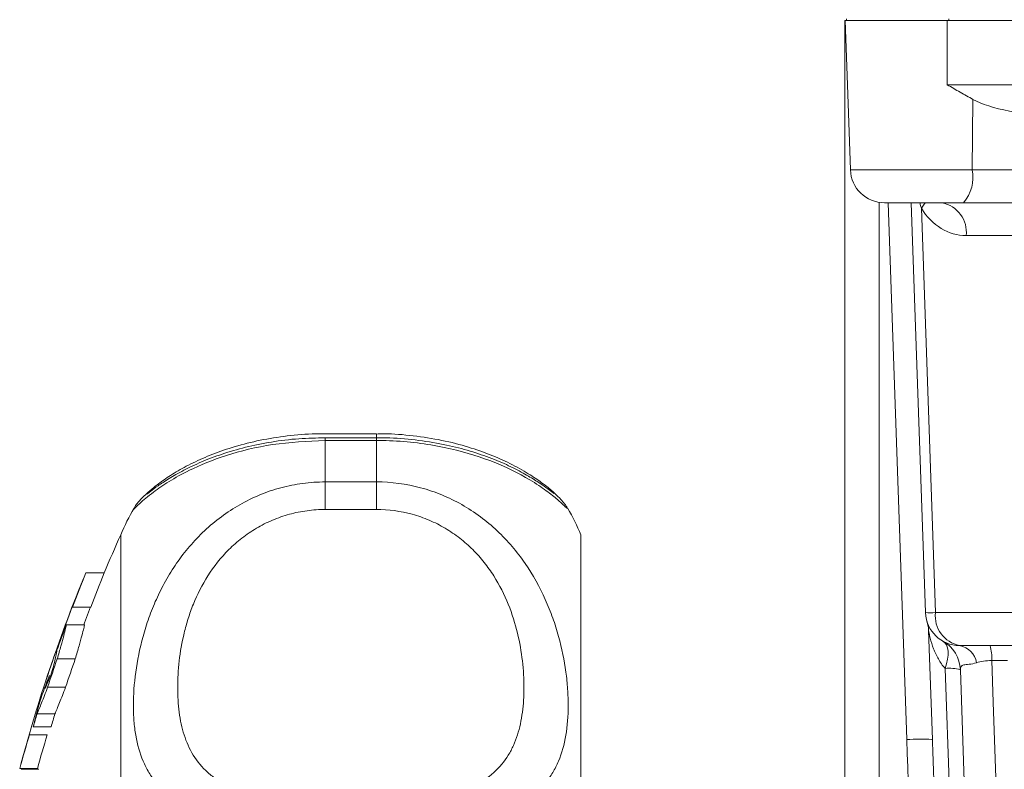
# Model space of a CAD drawing. Header units: millimetres. Extents: x 150 to 972, y 37 to 799.
# Tile 18 of 29: x 153 to 211, y 650 to 694. Entities that reach past the tile are written whole.
import ezdxf

# ---------------------------------------------------------------- set-up
doc = ezdxf.new("R2010")
doc.units = ezdxf.units.MM

msp = doc.modelspace()

# ---------------------------------------------------------------- linework, layer by layer
at = {"color": 7, "linetype": 'Continuous', "lineweight": 15}
for p, q in [((201.248, 626.301), (201.248, 694.164)), ((201.248, 694.164), (201.258, 694.164)), ((201.39, 690.394), (201.258, 694.164)), ((201.258, 694.164), (207.248, 694.164)), ((201.335, 694.264), (201.335, 694.164)), ((207.248, 690.394), (207.248, 694.164)), ((207.248, 694.164), (215.471, 694.164)), ((207.335, 694.264), (207.335, 694.164)), ((201.39, 690.394), (201.564, 685.394)), ((207.248, 690.394), (216.182, 690.394)), ((208.718, 685.394), (208.756, 689.533)), ((208.718, 685.394), (214.567, 685.394)), ((208.201, 683.464), (203.563, 683.464)), ((205.972, 659.394), (205.132, 683.464)), ((205.728, 683.137), (206.558, 659.394)), ((215.765, 683.464), (208.201, 683.464)), ((217.178, 681.534), (208.36, 681.534)), ((173.748, 669.9), (170.748, 669.9)), ((173.748, 669.667), (170.748, 669.667)), ((170.748, 669.503), (170.748, 667.072)), ((173.748, 669.503), (170.748, 669.503)), ((173.748, 667.072), (173.748, 669.503)), ((170.748, 667.072), (170.748, 665.455)), ((170.748, 667.072), (173.748, 667.072)), ((173.748, 667.072), (173.748, 665.455)), ((159.543, 665.522), (159.548, 665.529)), ((173.748, 665.455), (170.748, 665.455)), ((158.748, 626.641), (158.748, 663.964)), ((185.748, 626.641), (185.748, 663.964)), ((156.696, 661.733), (157.779, 661.733)), ((155.923, 659.716), (156.996, 659.716)), ((206.558, 659.394), (224.669, 659.394)), ((155.548, 658.686), (156.617, 658.686)), ((206.375, 651.941), (206.151, 658.343)), ((206.151, 658.343), (206.375, 651.941)), ((206.151, 658.343), (206.151, 658.343)), ((226.083, 657.464), (207.971, 657.464)), ((155.017, 656.681), (156.079, 656.681)), ((210.792, 656.579), (209.862, 656.579)), ((207.753, 638.103), (207.123, 656.121)), ((208.458, 643.528), (208.021, 656.041)), ((208.021, 656.041), (208.458, 643.528)), ((154.457, 655.014), (155.511, 655.014)), ((153.839, 653.449), (154.886, 653.449)), ((153.614, 652.699), (154.658, 652.699)), ((153.396, 652.216), (154.438, 652.216)), ((152.816, 650.234), (153.851, 650.234)), ((152.905, 650.195), (153.941, 650.195))]:
    msp.add_line(p, q, dxfattribs=at)
at = {"color": 8, "linetype": 'Continuous', "lineweight": 15}
for p, q in [((201.564, 685.394), (208.718, 685.394)), ((203.248, 683.489), (203.248, 626.231)), ((204.876, 651.941), (203.774, 683.464)), ((173.748, 669.9), (173.748, 669.667)), ((170.748, 669.667), (170.748, 669.503)), ((173.748, 669.667), (173.748, 669.503))]:
    msp.add_line(p, q, dxfattribs=at)
at = {"color": 8, "linetype": 'Continuous', "lineweight": 15, "flags": 128}
msp.add_lwpolyline([(205.95, 683.464), (205.863, 683.318), (205.728, 683.137)], dxfattribs=at)
at = {"color": 7, "linetype": 'Continuous', "lineweight": 15, "flags": 128}
for points in [[(156.696, 661.733), (156.593, 661.486), (156.517, 661.301)], [(156.974, 659.727), (156.618, 658.802), (156.574, 658.686)], [(206.996, 657.717), (207.111, 657.626), (207.2, 657.496), (207.261, 657.33), (207.293, 657.132), (207.295, 656.906), (207.267, 656.659), (207.209, 656.395), (207.123, 656.121)], [(209.862, 656.579), (209.947, 654.143), (210.355, 642.483)], [(206.346, 651.951), (206.346, 651.951), (206.375, 651.941)], [(152.908, 650.578), (152.883, 650.486), (152.816, 650.234)]]:
    msp.add_lwpolyline(points, dxfattribs=at)
at = {"color": 7, "linetype": 'Continuous', "lineweight": 15}
for centre, radius, start, end in [((203.563, 685.464), 2, 182, 270), ((206.483, 684.959), 2.277, 318.97484, 11.01812), ((206.61, 681.734), 1.762, 353.45353, 78.97192), ((170.748, 658.964), 13, 149.65339, 157.38014), ((173.748, 658.964), 13, 22.61986, 30.26121), ((240.79, 626.964), 90, 155.72535, 157.27391), ((202.167, 643.162), 49.117, 157.78384, 160.30401), ((202.728, 643.135), 48.645, 157.52252, 160.07139), ((240.79, 626.964), 91, 157.83118, 164.95948), ((240.784, 626.956), 90.99, 158.89002, 161.75257), ((155.944, 659.787), 0.0746, 234.3251, 253.44235), ((206.265, 665.375), 5.988, 267.19806, 272.80194), ((207.971, 659.464), 2, 182, 270), ((208.308, 659.193), 1.762, 173.45353, 258.97192), ((204.152, 658.273), 2, 2.00122, 17.31657), ((240.784, 626.941), 90.956, 159.57237, 160.5774), ((206.022, 655.971), 2, 2.00122, 60.83906), ((207.748, 656.242), 1.242, 9.73293, 79.66315), ((207.194, 656.72), 2.672, 356.97083, 16.1632), ((240.784, 626.91), 90.787, 160.85738, 161.96758), ((240.784, 626.91), 89.785, 160.63523, 161.75925), ((207.353, 653.625), 2.506, 74.54727, 95.25921), ((199.503, 638.393), 48.162, 158.94109, 160.82492), ((240.784, 626.927), 90.9, 161.54787, 162.0455), ((199.52, 641.402), 47.275, 164.27856, 166.17507), ((240.784, 626.928), 90.9, 163.03661, 163.53019), ((240.784, 626.928), 89.899, 162.84191, 163.34149), ((197.978, 638.108), 46.761, 162.43949, 164.97045), ((198.526, 638.095), 46.294, 162.24079, 164.79969)]:
    msp.add_arc(centre, radius, start, end, dxfattribs=at)
at = {"color": 8, "linetype": 'Continuous', "lineweight": 15}
msp.add_arc((205.701, 637.552), 14.413, 87.43639, 93.28255, dxfattribs=at)
at = {"color": 7, "linetype": 'Continuous', "lineweight": 15}
for centre, major_axis, ratio, start_param, end_param in [((215.488, 690.464), (7.469, 0.078), 0.267572, 3.586827, 4.511895), ((208.318, 685.534), (-0.125, 3.999), 0.81623, 2.187773, 3.116059), ((208.369, 652.197), (-3.817, 109.356), 0.031986, 1.572014, 1.809411), ((208.369, 652.144), (-3.815, 109.256), 0.018294, 1.572014, 1.613285)]:
    msp.add_ellipse(centre, major_axis=major_axis, ratio=ratio, start_param=start_param, end_param=end_param, dxfattribs=at)
for points, knots in [([(208.756, 689.533), (208.506, 689.67), (208.256, 689.811), (207.879, 690.027), (207.753, 690.1), (207.501, 690.246), (207.373, 690.321), (207.248, 690.394)], [0, 0, 0, 0, 0.5, 0.5, 0.75, 0.75, 1, 1, 1, 1]), ([(170.748, 669.888), (170.632, 669.892), (169.954, 669.914), (168.717, 669.808), (167.099, 669.576), (165.609, 669.213), (164.258, 668.764), (163.079, 668.255), (162.067, 667.713), (161.264, 667.195), (160.639, 666.715), (160.289, 666.412), (160.036, 666.177), (159.851, 665.972), (159.673, 665.769), (159.565, 665.585), (159.536, 665.536)], [0, 0, 0, 0, 0.018036, 0.105541, 0.19239, 0.280679, 0.367212, 0.457701, 0.550777, 0.648707, 0.742202, 0.844362, 0.914205, 0.960402, 0.989403, 1, 1, 1, 1]), ([(184.972, 665.514), (184.937, 665.573), (184.863, 665.695), (184.77, 665.815), (184.695, 665.909), (184.631, 665.982), (184.448, 666.186), (184.093, 666.526), (183.476, 667.016), (182.683, 667.561), (181.676, 668.129), (180.481, 668.667), (179.141, 669.139), (177.615, 669.534), (175.933, 669.794), (174.62, 669.911), (173.897, 669.89), (173.747, 669.885)], [0, 0, 0, 0, 0.01147, 0.02365, 0.036166, 0.055859, 0.097921, 0.226007, 0.332108, 0.428438, 0.532854, 0.622119, 0.706864, 0.79889, 0.889556, 0.977021, 1, 1, 1, 1]), ([(170.748, 669.662), (170.23, 669.652), (169.153, 669.632), (167.567, 669.432), (166.045, 669.12), (164.659, 668.712), (163.436, 668.242), (162.398, 667.747), (161.535, 667.249), (160.909, 666.829), (160.525, 666.545), (160.319, 666.38), (160.309, 666.372), (160.305, 666.369)], [0, 0, 0, 0, 0.08847, 0.183972, 0.279486, 0.375616, 0.473809, 0.574688, 0.67879, 0.788184, 0.898138, 0.963123, 1, 1, 1, 1]), ([(184.165, 666.391), (184.165, 666.391), (184.165, 666.391), (184.016, 666.506), (183.752, 666.705), (183.214, 667.085), (182.491, 667.529), (181.555, 668.018), (180.414, 668.504), (179.117, 668.937), (177.657, 669.302), (176.05, 669.551), (174.709, 669.673), (173.941, 669.655), (173.748, 669.651)], [0, 0, 0, 0, 0.026284, 0.091816, 0.194631, 0.288826, 0.387109, 0.488561, 0.586351, 0.681065, 0.772388, 0.870598, 0.967334, 1, 1, 1, 1]), ([(170.748, 646.666), (169.862, 646.666), (168.996, 646.698), (167.726, 646.799), (167.307, 646.842), (166.501, 646.945), (166.111, 647.005), (165.358, 647.143), (164.992, 647.223), (164.298, 647.401), (163.97, 647.499), (163.039, 647.825), (162.487, 648.085), (161.551, 648.682), (161.16, 649.02), (160.671, 649.597), (160.525, 649.802), (160.267, 650.227), (160.154, 650.449), (159.859, 651.144), (159.72, 651.646), (159.581, 652.464), (159.546, 652.748), (159.5, 653.339), (159.489, 653.643), (159.489, 654.576), (159.534, 655.226), (159.718, 656.577), (159.856, 657.278), (160.155, 658.363), (160.27, 658.728), (160.529, 659.454), (160.674, 659.816), (160.998, 660.536), (161.176, 660.894), (161.572, 661.603), (161.791, 661.956), (162.498, 662.979), (163.039, 663.618), (163.971, 664.494), (164.304, 664.773), (164.995, 665.286), (165.356, 665.521), (166.108, 665.948), (166.501, 666.141), (167.312, 666.475), (167.725, 666.615), (168.565, 666.84), (168.992, 666.926), (169.862, 667.042), (170.305, 667.072), (170.748, 667.072)], [0, 0, 0, 0, 0.0625, 0.0625, 0.09375, 0.09375, 0.125, 0.125, 0.15625, 0.15625, 0.1875, 0.1875, 0.25, 0.25, 0.3125, 0.3125, 0.34375, 0.34375, 0.375, 0.375, 0.4375, 0.4375, 0.46875, 0.46875, 0.5, 0.5, 0.5625, 0.5625, 0.625, 0.625, 0.65625, 0.65625, 0.6875, 0.6875, 0.71875, 0.71875, 0.75, 0.75, 0.8125, 0.8125, 0.84375, 0.84375, 0.875, 0.875, 0.90625, 0.90625, 0.9375, 0.9375, 0.96875, 0.96875, 1, 1, 1, 1]), ([(173.748, 667.072), (174.633, 667.072), (175.499, 666.956), (176.769, 666.615), (177.188, 666.473), (177.994, 666.141), (178.384, 665.95), (179.137, 665.522), (179.503, 665.283), (180.197, 664.768), (180.525, 664.493), (181.456, 663.618), (182.009, 662.964), (182.944, 661.607), (183.335, 660.899), (183.824, 659.81), (183.97, 659.443), (184.229, 658.718), (184.341, 658.358), (184.636, 657.288), (184.775, 656.589), (184.914, 655.57), (184.949, 655.235), (184.995, 654.576), (185.006, 654.254), (185.006, 653.322), (184.961, 652.741), (184.777, 651.655), (184.639, 651.15), (184.34, 650.445), (184.225, 650.22), (183.966, 649.795), (183.821, 649.594), (183.497, 649.212), (183.319, 649.032), (182.923, 648.69), (182.704, 648.528), (181.997, 648.079), (181.456, 647.825), (180.524, 647.499), (180.191, 647.399), (179.5, 647.222), (179.139, 647.144), (178.387, 647.005), (177.994, 646.945), (177.183, 646.842), (176.77, 646.8), (175.93, 646.733), (175.503, 646.708), (174.633, 646.674), (174.19, 646.666), (173.748, 646.666)], [0, 0, 0, 0, 0.0625, 0.0625, 0.09375, 0.09375, 0.125, 0.125, 0.15625, 0.15625, 0.1875, 0.1875, 0.25, 0.25, 0.3125, 0.3125, 0.34375, 0.34375, 0.375, 0.375, 0.4375, 0.4375, 0.46875, 0.46875, 0.5, 0.5, 0.5625, 0.5625, 0.625, 0.625, 0.65625, 0.65625, 0.6875, 0.6875, 0.71875, 0.71875, 0.75, 0.75, 0.8125, 0.8125, 0.84375, 0.84375, 0.875, 0.875, 0.90625, 0.90625, 0.9375, 0.9375, 0.96875, 0.96875, 1, 1, 1, 1]), ([(170.748, 665.455), (170.389, 665.455), (170.03, 665.43), (169.328, 665.335), (168.982, 665.264), (168.305, 665.077), (167.972, 664.961), (167.321, 664.685), (167.01, 664.527), (166.414, 664.176), (166.13, 663.982), (165.587, 663.561), (165.33, 663.333), (164.617, 662.624), (164.211, 662.108), (163.515, 661.016), (163.235, 660.456), (162.894, 659.611), (162.793, 659.328), (162.614, 658.762), (162.536, 658.479), (162.333, 657.639), (162.24, 657.092), (162.117, 656.027), (162.087, 655.508), (162.087, 654.501), (162.117, 654.01), (162.24, 653.079), (162.334, 652.637), (162.601, 651.797), (162.775, 651.4), (163.234, 650.653), (163.514, 650.314), (164.028, 649.854), (164.215, 649.709), (164.627, 649.435), (164.851, 649.306), (165.328, 649.071), (165.582, 648.963), (166.123, 648.767), (166.413, 648.679), (167.011, 648.523), (167.322, 648.456), (167.967, 648.341), (168.304, 648.293), (169.33, 648.178), (170.03, 648.141), (170.748, 648.141)], [0, 0, 0, 0, 0.03125, 0.03125, 0.0625, 0.0625, 0.09375, 0.09375, 0.125, 0.125, 0.15625, 0.15625, 0.1875, 0.1875, 0.25, 0.25, 0.3125, 0.3125, 0.34375, 0.34375, 0.375, 0.375, 0.4375, 0.4375, 0.5, 0.5, 0.5625, 0.5625, 0.625, 0.625, 0.6875, 0.6875, 0.75, 0.75, 0.78125, 0.78125, 0.8125, 0.8125, 0.84375, 0.84375, 0.875, 0.875, 0.90625, 0.90625, 0.9375, 0.9375, 1, 1, 1, 1]), ([(173.748, 648.141), (174.106, 648.141), (174.465, 648.151), (175.168, 648.189), (175.513, 648.217), (176.19, 648.292), (176.523, 648.34), (177.174, 648.456), (177.485, 648.524), (178.081, 648.678), (178.365, 648.765), (178.908, 648.961), (179.165, 649.07), (179.878, 649.421), (180.284, 649.692), (180.98, 650.312), (181.26, 650.652), (181.601, 651.206), (181.702, 651.398), (181.881, 651.796), (181.959, 652.003), (182.162, 652.638), (182.255, 653.082), (182.378, 654.009), (182.408, 654.492), (182.408, 655.5), (182.378, 656.026), (182.255, 657.095), (182.161, 657.641), (181.894, 658.75), (181.72, 659.314), (181.261, 660.454), (180.981, 661.013), (180.467, 661.822), (180.28, 662.087), (179.868, 662.605), (179.644, 662.856), (179.167, 663.331), (178.913, 663.556), (178.372, 663.977), (178.082, 664.175), (177.484, 664.528), (177.173, 664.685), (176.528, 664.959), (176.191, 665.077), (175.165, 665.359), (174.465, 665.455), (173.748, 665.455)], [0, 0, 0, 0, 0.03125, 0.03125, 0.0625, 0.0625, 0.09375, 0.09375, 0.125, 0.125, 0.15625, 0.15625, 0.1875, 0.1875, 0.25, 0.25, 0.3125, 0.3125, 0.34375, 0.34375, 0.375, 0.375, 0.4375, 0.4375, 0.5, 0.5, 0.5625, 0.5625, 0.625, 0.625, 0.6875, 0.6875, 0.75, 0.75, 0.78125, 0.78125, 0.8125, 0.8125, 0.84375, 0.84375, 0.875, 0.875, 0.90625, 0.90625, 0.9375, 0.9375, 1, 1, 1, 1]), ([(155.017, 656.681), (155.098, 656.956), (155.17, 657.207), (155.298, 657.662), (155.355, 657.868), (155.446, 658.214), (155.482, 658.355), (155.532, 658.573), (155.546, 658.648), (155.548, 658.686)], [0, 0, 0, 0, 0.25, 0.25, 0.5, 0.5, 0.75, 0.75, 1, 1, 1, 1]), ([(156.617, 658.686), (156.614, 658.648), (156.6, 658.574), (156.55, 658.359), (156.514, 658.215), (156.421, 657.87), (156.365, 657.669), (156.234, 657.21), (156.16, 656.956), (156.079, 656.681)], [0, 0, 0, 0, 0.25, 0.25, 0.5, 0.5, 0.75, 0.75, 1, 1, 1, 1]), ([(207.123, 656.121), (206.965, 656.292), (206.838, 656.479), (206.617, 656.868), (206.524, 657.072), (206.368, 657.484), (206.303, 657.692), (206.226, 657.993), (206.203, 658.093), (206.175, 658.224), (206.167, 658.265), (206.155, 658.328), (206.151, 658.347), (206.151, 658.343)], [0, 0, 0, 0, 0.25, 0.25, 0.5, 0.5, 0.75, 0.75, 0.875, 0.875, 0.9375, 0.9375, 1, 1, 1, 1]), ([(155.005, 657.186), (155.002, 657.127), (154.973, 656.982), (154.866, 656.523), (154.79, 656.222), (154.692, 655.853)], [0, 0, 0, 0, 0.5, 0.5, 1, 1, 1, 1]), ([(208.972, 656.452), (208.813, 656.404), (208.664, 656.381), (208.406, 656.351), (208.299, 656.343), (208.142, 656.304), (208.09, 656.271), (208.029, 656.176), (208.018, 656.114), (208.021, 656.041)], [0, 0, 0, 0, 0.25, 0.25, 0.5, 0.5, 0.75, 0.75, 1, 1, 1, 1]), ([(209.862, 656.579), (209.693, 656.578), (209.533, 656.565), (209.229, 656.521), (209.094, 656.489), (208.972, 656.452)], [0, 0, 0, 0, 0.5, 0.5, 1, 1, 1, 1]), ([(153.839, 653.449), (153.912, 653.621), (154.001, 653.841), (154.157, 654.235), (154.213, 654.379), (154.33, 654.683), (154.392, 654.844), (154.457, 655.014)], [0, 0, 0, 0, 0.5, 0.5, 0.75, 0.75, 1, 1, 1, 1]), ([(155.511, 655.014), (155.381, 654.675), (155.263, 654.374), (155.105, 653.978), (155.055, 653.855), (154.964, 653.633), (154.923, 653.535), (154.886, 653.449)], [0, 0, 0, 0, 0.5, 0.5, 0.75, 0.75, 1, 1, 1, 1])]:
    msp.add_open_spline(points, degree=3, knots=knots, dxfattribs=at)
at = {"color": 8, "linetype": 'Continuous', "lineweight": 15}
for points, knots in [([(205.728, 683.137), (205.717, 683.172), (205.682, 683.277), (205.661, 683.389), (205.646, 683.464)], [0, 0, 0, 0, 0.328908, 1, 1, 1, 1]), ([(170.748, 669.503), (169.7, 669.455), (167.63, 669.358), (164.87, 668.66), (162.882, 667.846), (161.528, 667.085), (160.506, 666.373), (159.799, 665.759), (159.466, 665.423), (159.525, 665.499), (159.543, 665.522)], [0, 0, 0, 0, 0.147021, 0.290572, 0.432079, 0.533147, 0.637235, 0.782196, 0.932909, 1, 1, 1, 1]), ([(184.966, 665.508), (184.969, 665.498), (184.975, 665.475), (184.525, 665.919), (183.76, 666.539), (182.592, 667.332), (180.665, 668.308), (177.769, 669.174), (175.365, 669.484), (174.005, 669.5), (173.748, 669.503)], [0, 0, 0, 0, 0.115952, 0.273342, 0.376408, 0.481912, 0.657537, 0.80806, 0.963713, 1, 1, 1, 1])]:
    msp.add_open_spline(points, degree=3, knots=knots, dxfattribs=at)
at = {"color": 7, "linetype": 'Continuous', "lineweight": 15}
msp.add_open_spline([(154.692, 655.853), (154.538, 655.476), (154.41, 655.173), (154.311, 654.948)], degree=3, dxfattribs=at)

doc.saveas('drawing.dxf')
